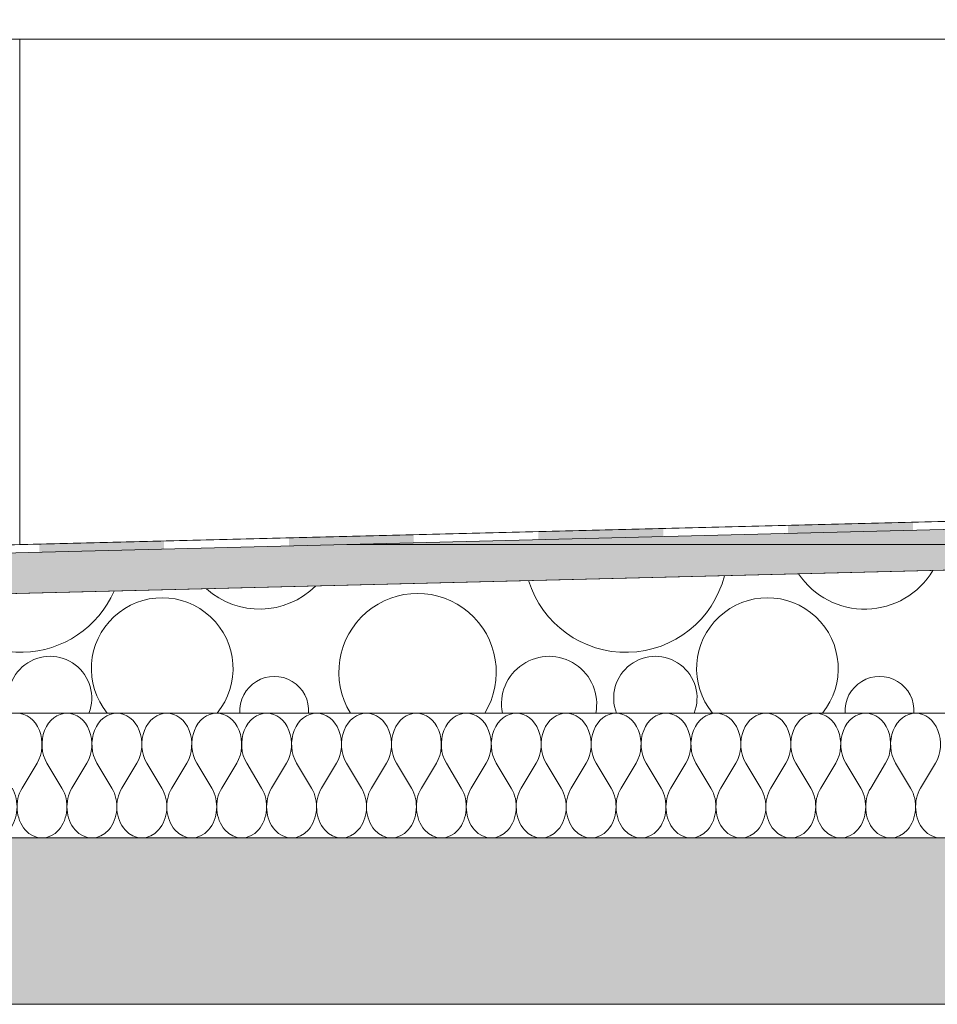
# Model space of a CAD drawing. Header units: millimetres. Extents: x 119219 to 750800, y -8933 to 168688.
# Tile 58 of 115: x 515677 to 516780, y 3700 to 4884. Entities that reach past the tile are written whole.
import ezdxf

# ---------------------------------------------------------------- set-up
doc = ezdxf.new("R2010")
doc.units = ezdxf.units.MM
doc.header["$MEASUREMENT"] = 0
doc.header["$XCLIPFRAME"] = 0
doc.linetypes.add('Wipeout_Contour', pattern=[1000, 0, -1000])
doc.layers.add('0_Ном._пера__1', color=7, linetype='Continuous', lineweight=0)
doc.layers.add('0_Ном._пера__120', color=7, linetype='Continuous', lineweight=0)
picture_1 = doc.add_image_def('image3.png', size_in_pixel=(734, 827))
picture_2 = doc.add_image_def('image6.png', size_in_pixel=(725, 814))

# ---------------------------------------------------------------- blocks, each defined once
blk = doc.blocks.new('*X6')
at = {"layer": '0_Ном._пера__120', "color": 7, "linetype": 'Continuous', "lineweight": 0}
for p, q in [((515679.5, 3960), (515697.5, 3990)), ((515727.5, 3960), (515709.5, 3990)), ((515739.5, 3960), (515757.5, 3990)), ((515787.5, 3960), (515769.5, 3990)), ((515799.5, 3960), (515817.5, 3990)), ((515847.5, 3960), (515829.5, 3990)), ((515859.5, 3960), (515877.5, 3990)), ((515907.5, 3960), (515889.5, 3990)), ((515919.5, 3960), (515937.5, 3990)), ((515967.5, 3960), (515949.5, 3990)), ((515979.5, 3960), (515997.5, 3990)), ((516027.5, 3960), (516009.5, 3990)), ((516039.5, 3960), (516057.5, 3990)), ((516087.5, 3960), (516069.5, 3990)), ((516099.5, 3960), (516117.5, 3990)), ((516147.5, 3960), (516129.5, 3990)), ((516159.5, 3960), (516177.5, 3990)), ((516207.5, 3960), (516189.5, 3990)), ((516219.5, 3960), (516237.5, 3990)), ((516267.5, 3960), (516249.5, 3990)), ((516279.5, 3960), (516297.5, 3990)), ((516327.5, 3960), (516309.5, 3990)), ((516339.5, 3960), (516357.5, 3990)), ((516387.5, 3960), (516369.5, 3990)), ((516399.5, 3960), (516417.5, 3990)), ((516447.5, 3960), (516429.5, 3990)), ((516459.5, 3960), (516477.5, 3990)), ((516507.5, 3960), (516489.5, 3990)), ((516519.5, 3960), (516537.5, 3990)), ((516567.5, 3960), (516549.5, 3990)), ((516579.5, 3960), (516597.5, 3990)), ((516627.5, 3960), (516609.5, 3990)), ((516639.5, 3960), (516657.5, 3990)), ((516687.5, 3960), (516669.5, 3990)), ((516699.5, 3960), (516717.5, 3990)), ((516747.5, 3960), (516729.5, 3990)), ((516759.5, 3960), (516777.5, 3990))]:
    blk.add_line(p, q, dxfattribs=at)
for centre, start_param, end_param in [((515673.5, 4012.5), 4.068888, 6.283185), ((515733.5, 4012.5), 0, 2.214297), ((515733.5, 4012.5), 4.068888, 6.283185), ((515793.5, 4012.5), 0, 2.214297), ((515793.5, 4012.5), 4.068888, 6.283185), ((515853.5, 4012.5), 0, 2.214297), ((515853.5, 4012.5), 4.068888, 6.283185), ((515913.5, 4012.5), 0, 2.214297), ((515913.5, 4012.5), 4.068888, 6.283185), ((515973.5, 4012.5), 0, 2.214297), ((515973.5, 4012.5), 4.068888, 6.283185), ((516033.5, 4012.5), 0, 2.214297), ((516033.5, 4012.5), 4.068888, 6.283185), ((516093.5, 4012.5), 0, 2.214297), ((516093.5, 4012.5), 4.068888, 6.283185), ((516153.5, 4012.5), 0, 2.214297), ((516153.5, 4012.5), 4.068888, 6.283185), ((516213.5, 4012.5), 0, 2.214297), ((516213.5, 4012.5), 4.068888, 6.283185), ((516273.5, 4012.5), 0, 2.214297), ((516273.5, 4012.5), 4.068888, 6.283185), ((516333.5, 4012.5), 0, 2.214297), ((516333.5, 4012.5), 4.068888, 6.283185), ((516393.5, 4012.5), 0, 2.214297), ((516393.5, 4012.5), 4.068888, 6.283185), ((516453.5, 4012.5), 0, 2.214297), ((516453.5, 4012.5), 4.068888, 6.283185), ((516513.5, 4012.5), 0, 2.214297), ((516513.5, 4012.5), 4.068888, 6.283185), ((516573.5, 4012.5), 0, 2.214297), ((516573.5, 4012.5), 4.068888, 6.283185), ((516633.5, 4012.5), 0, 2.214297), ((516633.5, 4012.5), 4.068888, 6.283185), ((516693.5, 4012.5), 0, 2.214297), ((516693.5, 4012.5), 4.068888, 6.283185), ((516753.5, 4012.5), 0, 2.214297), ((516753.5, 4012.5), 4.068888, 6.283185), ((515643.5, 3937.5), 0.927295, 5.35589), ((515703.5, 3937.5), 0.927295, 5.35589), ((515763.5, 3937.5), 0.927295, 5.35589), ((515823.5, 3937.5), 0.927295, 5.35589), ((515883.5, 3937.5), 0.927295, 5.35589), ((515943.5, 3937.5), 0.927295, 5.35589), ((516003.5, 3937.5), 0.927295, 5.35589), ((516063.5, 3937.5), 0.927295, 5.35589), ((516123.5, 3937.5), 0.927295, 5.35589), ((516183.5, 3937.5), 0.927295, 5.35589), ((516243.5, 3937.5), 0.927295, 5.35589), ((516303.5, 3937.5), 0.927295, 5.35589), ((516363.5, 3937.5), 0.927295, 5.35589), ((516423.5, 3937.5), 0.927295, 5.35589), ((516483.5, 3937.5), 0.927295, 5.35589), ((516543.5, 3937.5), 0.927295, 5.35589), ((516603.5, 3937.5), 0.927295, 5.35589), ((516663.5, 3937.5), 0.927295, 5.35589), ((516723.5, 3937.5), 0.927295, 5.35589), ((516783.5, 3937.5), 0.927295, 5.35589)]:
    blk.add_ellipse(centre, major_axis=(0, 37.5), ratio=0.8, start_param=start_param, end_param=end_param, dxfattribs=at)
blk = doc.blocks.new('Штриховка_1_1', base_point=(0, 0))
at = {"color": 254, "linetype": 'Wipeout_Contour', "lineweight": 0, "ltscale": 2064435.454856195}
blk.add_wipeout([(521038.4, 3900), (521038.4, 4050), (511148.7, 4050), (511148.7, 3900)], dxfattribs=at)
at = {"layer": '0_Ном._пера__120', "color": 7, "linetype": 'Continuous', "lineweight": 0, "flags": 128}
blk.add_lwpolyline([(521038.4, 3900), (511148.7, 3900), (511148.7, 4050), (521038.4, 4050)], close=True, dxfattribs=at)
at = {"layer": '0_Ном._пера__120', "color": 7, "linetype": 'Continuous', "lineweight": 0}
blk.add_blockref('*X6', (0, 0), dxfattribs=at)
blk = doc.blocks.new('*X8')
at = {"layer": '0_Ном._пера__1', "color": 7, "linetype": 'Continuous', "lineweight": 0}
for centre, radius, start, end in [((516405.2, 4245.5), 122.4, 197.2096, 345.6717), ((516692.3, 4270.4), 95.4, 213.7227, 329.1587), ((515964.9, 4270.4), 95.4, 227.9734, 314.9079), ((515677.8, 4245.5), 122.4, 206.3476, 336.5338), ((516154.9, 4099.3), 94.6, 328.5923, 211.4077), ((515848, 4103.6), 85.1, 320.9255, 219.0745), ((516575.4, 4103.6), 85.1, 320.9255, 219.0745), ((515713.2, 4068.2), 50.1, 338.74, 201.26), ((516313, 4061.1), 57.2, 348.8145, 191.1855), ((516440.7, 4068.2), 50.1, 338.74, 201.26), ((515982.7, 4052.8), 41.4, 356.1164, 183.8836), ((516710.2, 4052.8), 41.4, 356.1164, 183.8836)]:
    blk.add_arc(centre, radius, start, end, dxfattribs=at)
blk = doc.blocks.new('Штриховка_2_1', base_point=(0, 0))
at = {"color": 254, "linetype": 'Wipeout_Contour', "lineweight": 0, "ltscale": 3637820.771207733}
blk.add_wipeout([(521038.4, 4050), (521038.4, 4300), (526118.9, 4300), (526118.9, 4456.5), (521089.1, 4330), (511148.7, 4080), (511148.7, 4050)], dxfattribs=at)
at = {"layer": '0_Ном._пера__1', "color": 7, "linetype": 'Continuous', "lineweight": 0, "flags": 128}
blk.add_lwpolyline([(521038.4, 4050), (511148.7, 4050), (511148.7, 4080), (521089.1, 4330), (526118.9, 4456.5), (526118.9, 4300), (521038.4, 4300)], close=True, dxfattribs=at)
at = {"layer": '0_Ном._пера__1', "color": 7, "linetype": 'Continuous', "lineweight": 0}
blk.add_blockref('*X8', (0, 0), dxfattribs=at)
blk = doc.blocks.new('*X10')
at = {"layer": '0_Ном._пера__1', "linetype": 'Continuous', "lineweight": 0, "true_color": 0x000000}
for points in [[(516600.2, 4275.8), (516600.2, 4266.1), (516750.2, 4269.9), (516750.2, 4279.5)], [(516000.2, 4260.7), (516000.2, 4251), (516150.2, 4254.8), (516150.2, 4264.5)], [(516300.2, 4268.2), (516300.2, 4258.6), (516450.2, 4262.3), (516450.2, 4272)], [(515700.2, 4253.2), (515700.2, 4243.5), (515850.2, 4247.3), (515850.2, 4256.9)]]:
    blk.add_hatch(color=18, dxfattribs=at).paths.add_polyline_path(points)
blk = doc.blocks.new('Штриховка_3_1', base_point=(0, 0))
at = {"color": 254, "linetype": 'Wipeout_Contour', "lineweight": 0, "ltscale": 2074607.159705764}
blk.add_wipeout([(526118.9, 4505.5), (526118.8, 4514.5), (511148.7, 4139), (511148.7, 4129)], dxfattribs=at)
at = {"layer": '0_Ном._пера__1', "color": 7, "linetype": 'Continuous', "lineweight": 0, "flags": 128}
blk.add_lwpolyline([(526118.9, 4505.5), (511148.7, 4129), (511148.7, 4139), (526118.8, 4514.5)], close=True, dxfattribs=at)
at = {"layer": '0_Ном._пера__1', "color": 7, "linetype": 'Continuous', "lineweight": 0}
blk.add_blockref('*X10', (0, 0), dxfattribs=at)

msp = doc.modelspace()

# ---------------------------------------------------------------- linework, layer by layer
at = {"layer": '0_Ном._пера__1', "color": 7, "linetype": 'Continuous', "lineweight": 5}
msp.add_line((511148.697, 3700.002), (521439.082, 3700.002), dxfattribs=at)
at = {"layer": '0_Ном._пера__1', "color": 7, "linetype": 'Continuous', "lineweight": 0, "flags": 128}
msp.add_lwpolyline([(512065.947, 4860), (512065.947, 4162.027), (515676.697, 4252.595), (515676.697, 4860)], close=True, dxfattribs=at)

# ---------------------------------------------------------------- block references
at = {"layer": '0_Ном._пера__120', "color": 7, "linetype": 'Continuous', "lineweight": 0}
msp.add_blockref('Штриховка_1_1', (0, 0), dxfattribs=at)

# ---------------------------------------------------------------- pictures from other files: only their frames are drawn
at = {"linetype": 'Continuous', "lineweight": 0}
image = msp.add_image(picture_1, insert=(516876.657, 6060), size_in_units=(6160.728, 1200), rotation=180, dxfattribs=at)
image.set_boundary_path([(-0.5, -0.5), (733.5, 826.5)])
image = msp.add_image(picture_2, insert=(516876.657, 4860), size_in_units=(1199.96, 607.405), rotation=180, dxfattribs=at)
image.set_boundary_path([(-0.5, -0.5), (724.5, 813.5)])

# ---------------------------------------------------------------- next in the draw order: linework, layer by layer
at = {"layer": '0_Ном._пера__1', "color": 7, "linetype": 'Continuous', "lineweight": 5}
msp.add_line((511168.697, 3900.002), (521188.402, 3900.002), dxfattribs=at)

# ---------------------------------------------------------------- next in the draw order: block references
at = {"layer": '0_Ном._пера__1', "color": 7, "linetype": 'Continuous', "lineweight": 0}
msp.add_blockref('Штриховка_2_1', (0, 0), dxfattribs=at)

# ---------------------------------------------------------------- next in the draw order: block references
msp.add_blockref('Штриховка_3_1', (0, 0), dxfattribs=at)

# ---------------------------------------------------------------- next in the draw order: hatches: boundary and pattern name
at = {"layer": '0_Ном._пера__1', "linetype": 'Continuous', "lineweight": 0, "true_color": 0x000000}
msp.add_hatch(color=18, dxfattribs=at).paths.add_polyline_path([(511148.697, 4129.015), (511148.697, 4080.002), (526118.867, 4456.501), (526118.867, 4505.513)])
at = {"layer": '0_Ном._пера__1', "linetype": 'Continuous', "lineweight": 0}
h = msp.add_hatch(dxfattribs=at)
h.set_pattern_fill('Железобетон__project__ув_3A', style=0, pattern_type=2)
h.set_pattern_definition([(45, (0, 0), (-56.568542, 56.568542), []), (45, (-28.284, 28.284), (-56.568542, 56.568542), [60, -20, 0, -20])])
h.paths.add_polyline_path([(521188.402, 4150.002), (526318.867, 4150.002), (526318.867, 3950.002), (521439.082, 3950.002), (521439.082, 3700.002), (510948.697, 3700.002), (510948.697, 3900), (521188.401, 3900.002)])

# ---------------------------------------------------------------- next in the draw order: linework, layer by layer
at = {"layer": '0_Ном._пера__1', "color": 7, "linetype": 'Continuous', "lineweight": 0}
msp.add_lwpolyline([(510715.929, 4319.816), (510715.929, 6060), (516876.551, 6060), (516876.551, 4860), (511146.612, 4860)], dxfattribs=at)
msp.add_lwpolyline([(516876.551, 4860), (515676.697, 4860), (515676.697, 4252.595), (516876.551, 4282.691)], close=True, dxfattribs=at)
at = {"layer": '0_Ном._пера__1', "color": 7, "linetype": 'Continuous', "lineweight": 0, "flags": 128}
for points in [[(511148.697, 4129.015), (511148.697, 4080.002), (526118.867, 4456.501), (526118.867, 4505.513)], [(521188.402, 4150.002), (526318.867, 4150.002), (526318.867, 3950.002), (521439.082, 3950.002), (521439.082, 3700.002), (510948.697, 3700.002), (510948.697, 3900), (521188.401, 3900.002)]]:
    msp.add_lwpolyline(points, close=True, dxfattribs=at)

doc.saveas('drawing.dxf')
